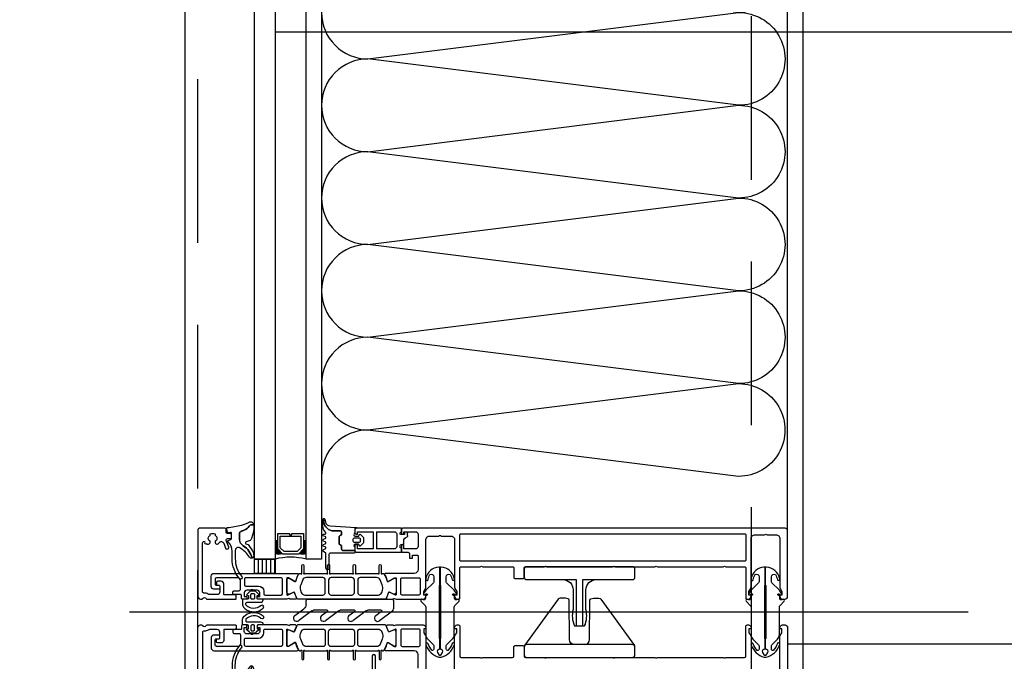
# Model space of a CAD drawing. Header units: millimetres. Extents: x 247761 to 294611, y 172579 to 236863.
# Tile 68 of 256: x 249656 to 250039, y 181411 to 181660. Entities that reach past the tile are written whole.
import ezdxf

# ---------------------------------------------------------------- set-up
doc = ezdxf.new("R2010")
doc.units = ezdxf.units.MM
doc.linetypes.add('ČERCHOVANÁ', pattern=[25.4, 12.7, -6.35, 0, -6.35])
doc.linetypes.add('ČÁRKOVANÁ', pattern=[19.05, 12.7, -6.35])
for name, color, linetype in [('FASÁDA DETAILNÍ', 4, 'Continuous'), ('KOTY 50', 7, 'Continuous'), ('NOVA', 240, 'Continuous'), ('OSY', 7, 'Continuous')]:
    doc.layers.add(name, color=color, linetype=linetype)
doc.styles.add('CS-ROMANS', font='romans.shx', dxfattribs={"width": 0.75, "oblique": 5})
doc.dimstyles.new('A_KÓTA_50', dxfattribs={"dimtxt": 110, "dimasz": 2, "dimexe": 100, "dimexo": 1500, "dimgap": 40, "dimtad": 1, "dimrnd": 1, "dimdsep": 46, "dimtxsty": 'CS-ROMANS', "dimblk": 'KOT_CARA20', "dimcen": 45, "dimse1": 1, "dimse2": 1, "dimclrd": 256, "dimclre": 256, "dimclrt": 256, "dimadec": 0, "dimazin": 0, "dimtfac": 1, "dimtix": 1, "dimtmove": 2, "dimatfit": 3, "dimldrblk": 'OBLIQUE', "dimfxl": 0, "dimtolj": 1, "dimarcsym": 0})

# ---------------------------------------------------------------- blocks, each defined once
blk = doc.blocks.new('284336')
for points in [[(-0.41, 0), (-0.41, -2, 0.990243), (-0.4, -3.02), (0.9, -3.02, 0.414214), (1.21, -2.71), (1.21, -2.61, -0.668123), (1.71, -2.4), (2.75, -3.45, -0.199004), (2.89, -3.79), (2.89, -5.43, -0.199038), (2.75, -5.77), (1.71, -6.82, -0.668191), (1.21, -6.61), (1.21, -6.51, 0.414214), (0.9, -6.2), (-0.4, -6.2, 0.990269), (-0.41, -7.22), (-0.41, -8.6), (-5.1, -8.6, -0.414215), (-5.59, -8.11), (-5.59, -7, 0.267949), (-5.84, -6.56), (-6.34, -6.27, -0.267949), (-6.59, -5.84), (-6.59, -3.38, -0.267949), (-6.34, -2.95), (-5.84, -2.66, 0.267949), (-5.59, -2.22), (-5.59, -1.51, 0.414214), (-6.1, -1), (-8.66, -1, -0.393156), (-12.46, 2.53, 0.067572), (-12.67, 3.43), (-12.8, 3.7, -0.637545), (-12.12, 3.53), (-11.92, 2.53, 0.344315), (-10.06, 0.91), (0, 0.38, -0.406913), (0.39, 0), (-0.41, 0)], [(-0.7, -9.6), (-10, -9.6, 0.414511), (-10.51, -10.11), (-10.51, -15.51, -1), (-11.69, -15.51), (-11.69, -9.6), (-12.69, -8.95, -0.668884), (-12.6, -8.23), (-11.99, -8.01, 0.766384), (-11.99, -7.21), (-12.6, -6.99, -0.76831), (-12.6, -6.23), (-11.99, -6.01, 0.766384), (-11.99, -5.21), (-12.6, -4.99, -0.76831), (-12.6, -4.23), (-11.99, -4.01, 0.766384), (-11.99, -3.21), (-12.6, -2.99, -0.877523), (-12.5, -2.22), (-12.1, -2.22, 0.698129), (-11.83, -1.5, -0.220231), (-12.89, 0.78), (-12.89, 3.45, -0.157143), (-12.82, 3.68), (-12.69, 3.42, -0.067482), (-12.48, 2.53, 0.393136), (-8.66, -1.02), (-6.1, -1.02, -0.414214), (-5.61, -1.51), (-5.61, -2.22, -0.267949), (-5.85, -2.65), (-6.35, -2.93, 0.267949), (-6.61, -3.38), (-6.61, -5.84, 0.267949), (-6.35, -6.29), (-5.85, -6.57, -0.267949), (-5.61, -7), (-5.61, -8.11, 0.414215), (-5.1, -8.62), (-0.41, -8.62), (-0.41, -9.31, -0.414212), (-0.7, -9.6)], [(1.7, -4.31, 0.414235), (1.2, -3.81), (-0.7, -3.81, 0.414214), (-1.2, -4.31), (-1.2, -4.91, 0.414214), (-0.7, -5.41), (1.2, -5.41, 0.414235), (1.7, -4.91), (1.7, -4.31)]]:
    blk.add_lwpolyline(points, format="xyb", close=True)
blk = doc.blocks.new('nesystémový nástavec 18')
for p, q in [((-18, 6.8), (-18, 8.8)), ((-17.5, 9.3), (-15.36, 9.3)), ((-11, 8), (-17, 8)), ((-17, 8), (-17, 6.3)), ((-15.36, 9.3), (0, 9.3)), ((-11, 1.3), (-11, 8)), ((-2.8, 8), (-9.7, 8)), ((-9.7, 1.3), (-9.7, 8)), ((0, 9.3), (0, 7.8)), ((-17, 6.3), (-17.5, 6.3)), ((-1.8, 2.3), (-1.8, 7)), ((-0.5, 7.3), (-0.5, 6.8)), ((0, 6.3), (0.55, 6.3)), ((0.55, 6.3), (0.95, 5.9)), ((0.95, 5.9), (0.95, 4.8)), ((0.95, 4.8), (0.95, 4.14)), ((0.95, 4.14), (1.2, 4.14)), ((1.4, 3.94), (1.4, 3.84)), ((-18, 0.5), (-18, 1.8)), ((-17.5, 2.3), (-17, 2.3)), ((-1.8, 0), (-17.5, 0)), ((-17, 2.3), (-17, 1.3)), ((-17, 1.3), (-11, 1.3)), ((-9.7, 1.3), (-2.8, 1.3)), ((0, 0), (-1.8, 0)), ((-0.4, 2.23), (-0.5, 2.04)), ((-0.5, 2.04), (-0.5, 2)), ((1.2, 2.44), (0, 2.44)), ((0, 1.5), (0, 0)), ((1.2, 1.85), (1.2, 2.44)), ((1.6, 3.64), (1.6, 3.64)), ((1.8, 1.37), (1.7, 1.35)), ((2.25, 1.63), (1.8, 1.37)), ((2.4, 2.84), (2.4, 1.89))]:
    blk.add_line(p, q)
for centre, radius, start, end in [((-17.5, 8.8), 0.5, 90, 180), ((-15.36, 9.8), 0.5, 270, 270.084), ((-2.8, 7), 1, 0, 90), ((0, 7.3), 0.5, 89.9955, 180.0071), ((-17.5, 6.8), 0.5, 180.0012, 269.9988), ((0, 6.8), 0.5, 179.9949, 270.006), ((0.75, 4.8), 0.2, 359.9656, 0.0344), ((1.2, 3.94), 0.2, 359.9707, 90.0249), ((1.6, 3.84), 0.2, 179.9737, 270.035), ((-17.5, 1.8), 0.5, 89.999, 180.0002), ((-17.5, 0.5), 0.5, 180, 270), ((-2.8, 2.3), 1, 270, 0), ((0, 2), 0.5, 179.9716, 270.0327), ((0, 1.94), 0.5, 89.9975, 144.0007), ((1.7, 1.85), 0.5, 179.9991, 270), ((1.6, 2.84), 0.8, 0.0065, 89.9919), ((2.1, 1.89), 0.3, 299.9815, 0.0183)]:
    blk.add_arc(centre, radius, start, end)
blk = doc.blocks.new('433270')
blk.add_lwpolyline([(1, 0, 0.414364), (0, -1), (0, -1.4, 0.255924), (0.23, -1.83, -0.547723), (0.23, -3.17, 0.255924), (0, -3.6), (0, -14.6, 0.414214), (0.3, -14.9), (1.2, -14.9, 0.414214), (1.7, -14.4), (1.7, -10.3, -0.414214), (2, -10), (6, -10, 0.414248), (7, -9), (7, -7.7, 0.414179), (6.5, -7.2), (5.7, -7.2, 0.414232), (5.4, -7.5), (5.4, -8.2, -0.414198), (5.1, -8.5), (2.8, -8.5, -0.414204), (1.8, -7.5), (1.8, -4.49, -0.147432), (1.97, -3.94, 0.147461), (2.4, -2.5), (2.4, -2.3, -0.414214), (2.9, -1.8), (21.87, -1.8, -0.668178), (22.22, -2.65), (22.16, -2.72, 1), (21.59, -3.29), (21.52, -3.35, 0.198912), (21.38, -3.71), (21.38, -4.05, 0.414214), (22.08, -4.75), (22.38, -4.75, 0.576988), (22.64, -4.3, -0.311246), (24.56, -4.3, 0.576988), (24.82, -4.75), (25.3, -4.75, -0.260065), (25.3, -6.65), (24.82, -6.65, 0.576988), (24.56, -7.1, -0.311246), (22.64, -7.1, 0.576988), (22.38, -6.65), (22.08, -6.65, 0.414214), (21.38, -7.35), (21.38, -7.61, 0.267949), (21.63, -8.04), (21.89, -8.2, -0.637047), (21.73, -10), (19.83, -10.7, 0.315299), (19.5, -11.17), (19.5, -11.49, 0.520567), (20.17, -11.96), (22.83, -10.99, -0.520567), (23.5, -11.46), (23.5, -12.5, 0.414062), (24, -13), (25, -13, 0.414186), (25.5, -12.5), (25.5, -11.5, -0.414182), (26, -11), (27, -11, 0.414214), (27.5, -10.5), (27.5, -0.5, 0.414214), (27, 0), (1, 0)], format="xyb", close=True)
blk = doc.blocks.new('284325')
for points in [[(0.84, -5.23, -0.560316), (0.94, -4.73), (1.94, -4.36, 0.3153), (2.14, -4.08), (2.14, -1.89, 0.451558), (1.8, -1.59), (0.9, -1.7, -0.399586), (0.57, -1.46), (0.3, -0.07, -0.415977), (0.53, 0.29, 0.024107), (6.15, 1.24, 0.076636), (8.99, 2.34, -0.577615), (10.79, 1.3), (10.02, 1.37, 0.283171), (9.08, 0.9, -0.168429), (7.07, -0.74), (5.9, -1.16, 0.315302), (5.24, -2.1), (5.24, -4.21, 0.269719), (6.76, -6.82, -0.194797), (10.18, -11.53, -0.342663), (9.17, -11.17, 0.119207), (5.43, -7.59, 0.578571), (3.63, -8.62), (3.63, -11.77, 0.176415), (6.16, -18.72, -1), (5.24, -19.49, -0.176415), (2.43, -11.77), (2.43, -8.89, 0.208286), (0.84, -5.23)], [(8.95, -6.65), (10.32, -8.78, -0.134555), (10.79, -10.63, -0.339795), (10.19, -11.53, 0.194788), (6.76, -6.81, -0.269736), (5.25, -4.21), (5.25, -2.1, -0.315302), (5.9, -1.17), (7.07, -0.74, 0.168429), (9.09, 0.89, -0.283167), (10.01, 1.36), (10.79, 1.29), (10.79, -0.74, -0.070852), (10.71, -1.3), (9.95, -3.93, -0.241839), (9.08, -4.83), (7.93, -5.22, 0.836024), (8.08, -6.19), (8.11, -6.19, -0.255349), (8.95, -6.65)]]:
    blk.add_lwpolyline(points, format="xyb", close=True)
blk = doc.blocks.new('*U500')
for points in [[(0, 0, 0.414243), (0.1, 0.1), (0, 0.9, -1.0001), (0.2, 0.9), (0.1, 0.1, 0.414228), (0.2, 0, 0.414228)], [(0.2, 0, 0.414243), (0.3, 0.1), (0.2, 0.9, -1.0001), (0.4, 0.9), (0.3, 0.1, 0.414228), (0.4, 0, 0.414228)], [(0.4, 0, 0.414243), (0.5, 0.1), (0.4, 0.9, -1.0001), (0.6, 0.9), (0.5, 0.1, 0.414228), (0.6, 0, 0.414228)], [(0.6, 0, 0.414243), (0.7, 0.1), (0.6, 0.9, -1.0001), (0.8, 0.9), (0.7, 0.1, 0.414228), (0.8, 0, 0.414228)], [(0.8, 0, 0.414243), (0.9, 0.1), (0.8, 0.9, -1.0001), (1, 0.9), (0.9, 0.1, 0.414228), (1, 0, 0.414228)], [(1, 0, 0.414243), (1.1, 0.1), (1, 0.9, -1.0001), (1.2, 0.9), (1.1, 0.1, 0.414228), (1.2, 0, 0.414228)], [(1.2, 0, 0.414243), (1.3, 0.1), (1.2, 0.9, -1.0001), (1.4, 0.9), (1.3, 0.1, 0.414228), (1.4, 0, 0.414228)], [(1.4, 0, 0.414243), (1.5, 0.1), (1.4, 0.9, -1.0001), (1.6, 0.9), (1.5, 0.1, 0.414228), (1.6, 0, 0.414228)], [(1.6, 0, 0.414243), (1.7, 0.1), (1.6, 0.9, -1.0001), (1.8, 0.9), (1.7, 0.1, 0.414228), (1.8, 0, 0.414228)], [(1.8, 0, 0.414243), (1.9, 0.1), (1.8001, 0.9, -1.0001), (2, 0.9), (1.9001, 0.1, 0.414228), (2, 0, 0.414228)]]:
    blk.add_lwpolyline(points, format="xyb")
blk = doc.blocks.new('244748_a')
blk.add_lwpolyline([(8.32, -1.69, 0.082248), (6.34, -0.9, -1.09695), (6.94, -0.1, -0.315353), (11.26, -5.15, -0.480529), (10.87, -5.64), (4.27, -5.64), (4.08, -5.45), (-16.53, -5.45), (-16.72, -5.64), (-20.43, -5.64, 0.574019), (-21.93, -4.78), (-22.99, -5.4, 0.524827), (-22.99, -5.9), (-21.93, -6.52, 0.574021), (-20.43, -5.66), (-16.72, -5.66), (-16.53, -5.85), (4.08, -5.85), (4.27, -5.66), (10.87, -5.66, -0.480529), (11.26, -6.15, -0.326229), (6.88, -11.09, -1.09695), (6.28, -10.3, 0.081457), (8.32, -9.61, 0.599203), (7.48, -8.05), (5.52, -8.05, 0.198965), (5.17, -8.2), (2.22, -11.15), (0.93, -12.01, -0.738038), (0.51, -11.62), (0.87, -11, 1), (0.35, -10.7), (0, -11.3), (-0.98, -11.3, 0.619205), (-1.45, -12.06), (-1.28, -12.43, -0.808139), (-2.04, -13.04), (-3.63, -11.44, 0.198906), (-4.34, -11.15), (-14.99, -11.15, -0.198936), (-16.76, -10.42), (-18.98, -8.2, 0.198942), (-19.33, -8.05), (-20.67, -8.05, 0.500217), (-21.09, -8.73, 0.122037), (-18.5, -10.27, -1.093735), (-19.1, -11.07, -0.240768), (-23.7, -6.07, -0.106226), (-23.7, -5.23, -0.256232), (-19, -0.13, -1.093735), (-18.4, -0.92, 0.116856), (-21.09, -2.57, 0.500217), (-20.67, -3.25), (-19.33, -3.25, 0.198942), (-18.98, -3.1), (-16.75, -0.88, -0.198936), (-14.99, -0.15), (-4.34, -0.15, 0.198907), (-3.63, 0.14), (-2.04, 1.74, -0.808139), (-1.28, 1.13), (-1.45, 0.76, 0.619205), (-0.98, 0), (0, 0), (0.35, -0.6, 1), (0.87, -0.3), (0.51, 0.32, -0.738038), (0.93, 0.71), (2.22, -0.15), (5.17, -3.1, 0.198965), (5.52, -3.25), (7.48, -3.25, 0.599203)], format="xyb", close=True)
blk = doc.blocks.new('236134_0100_s_v')
for points in [[(22.8, -23), (22.8, -5), (42, -5, 0.414214), (43, -4), (43, -1, 0.414214), (42, 0), (1, 0, 0.414214), (0, -1), (0, -4, 0.414214), (1, -5), (20.2, -5), (20.2, -23)], [(15, -5, -0.414214), (19, -9), (19, -16.57, 0.165764), (19.53, -23), (23.47, -23, 0.165764), (24, -16.57), (24, -9, -0.414214), (28, -5)]]:
    blk.add_lwpolyline(points, format="xyb")
blk = doc.blocks.new('236134_0200_s_v')
for points in [[(19.58, 5, -0.41166), (17.58, 6.98), (17.45, 22.25, 0.344217), (17.07, 22.73), (16, 23), (14, 23, 0.240828), (13.19, 22.59), (0.19, 4.59)], [(23.42, 5, 0.41166), (25.42, 6.98), (25.55, 22.25, -0.344217), (25.93, 22.73), (27, 23), (29, 23, -0.240828), (29.81, 22.59), (42.81, 4.59)]]:
    blk.add_lwpolyline(points, format="xyb")
blk.add_lwpolyline([(42, 5), (1, 5, 0.414214), (0, 4), (0, 1, 0.414214), (1, 0), (42, 0, 0.414214), (43, 1), (43, 4, 0.414214)], format="xyb", close=True)
blk = doc.blocks.new('288126')
for points in [[(-16.5, 0), (16.5, 0)], [(-21.36, -6.34), (-17.8, -3.69)], [(-17, -2.08), (-17, -0.5)], [(17, -0.5), (17, -3.8)], [(-14.71, -4.5), (-19.87, -8.34)], [(-8.83, -4.3), (-14.11, -4.3)], [(-10.96, -6.34), (-8.71, -4.66)], [(-4.31, -4.5), (-9.47, -8.34)], [(1.81, -4.3), (-3.71, -4.3)], [(-0.35, -6.36), (1.93, -4.66)], [(6.33, -4.5), (1.14, -8.37)], [(12.21, -4.3), (6.93, -4.3)], [(10.05, -6.36), (12.33, -4.66)], [(16.6, -4.6), (11.54, -8.37)]]:
    blk.add_lwpolyline(points)
for centre, radius, start, end in [((16.5, -0.5), 0.5, 0, 90), ((-16.5, -0.5), 0.5, 90, 180), ((16, -3.8), 1, 306.7059, 0), ((-20.61, -7.34), 1.25, 126.7059, 306.7059), ((-10.21, -7.34), 1.25, 126.7059, 306.7059), ((0.4, -7.37), 1.25, 126.7059, 306.7059), ((10.8, -7.37), 1.25, 126.7059, 306.7059)]:
    blk.add_arc(centre, radius, start, end)
at = {"extrusion": (0, 0, -1)}
for centre, radius, start, end in [((19, -2.08), 2, 180, 233.2941), ((14.11, -5.3), 1, 53.2941, 90), ((8.83, -4.5), 0.2, 90, 233.2941), ((3.71, -5.3), 1, 53.2941, 90), ((-1.81, -4.5), 0.2, 90, 233.2941), ((-6.93, -5.3), 1, 53.2941, 90), ((-12.21, -4.5), 0.2, 90, 233.2941)]:
    blk.add_arc(centre, radius, start, end, dxfattribs=at)
blk = doc.blocks.new('246426')
for points in [[(-1.84, 0.64), (-2.86, -0.38, 0.198926), (-3.15, -1.09), (-3.15, -2.31, 0.198926), (-2.86, -3.02), (-1.84, -4.04, 0.637051), (-1.5, -3.92), (-1.45, -3.4), (-0.3, -3.4, -0.41484), (0, -3.7), (0, -5.19, 0.414232), (0.5, -5.69), (2.14, -5.69, 0.071862), (2.2, -5.68, 0.157876), (3.73, -4.64, 0.360336), (3.48, 2.39, 0.964062), (2.54, 1.48, -0.403385), (2.25, -4.34, -0.190964), (2.11, -4.39), (1.7, -4.39, -0.414214), (1.2, -3.89), (1.2, 1.31, 0.414201), (0.2, 2.31), (0, 2.31), (0, 0.3, -0.414214), (-0.3, 0), (-1.45, 0), (-1.5, 0.52, 0.637051), (-1.84, 0.64)], [(-2.25, -1.4, -0.414214), (-1.85, -1), (-0.4, -1, -0.414214), (0, -1.4), (0, -2, -0.414214), (-0.4, -2.4), (-1.85, -2.4, -0.414214), (-2.25, -2), (-2.25, -1.4)]]:
    blk.add_lwpolyline(points, format="xyb", close=True)
blk = doc.blocks.new('A$C69D17D4D')
at = {"layer": 'FASÁDA DETAILNÍ'}
h = blk.add_hatch(dxfattribs=at)
h.set_pattern_fill('ANSI31', color=256, scale=0.5, angle=585)
h.set_pattern_definition([(270, (42491.357, -2240.4211), (1.5875, -8e-16), [])])
h.paths.add_polyline_path([(-24889, 8074), (-24889, 8079.5), (-24897, 8079.5), (-24897, 8074)])
for p, q in [((-24897, 8079.5), (-24897, 8488.5)), ((-24889, 8488.5), (-24889, 8079.5)), ((-24877, 8079.5), (-24877, 8488.5)), ((-24871, 8488.5), (-24871, 8079.5)), ((-24889, 8079.5), (-24897, 8079.5)), ((-24871, 8079.5), (-24877, 8079.5)), ((-24619.88, 8059), (-24945.57, 8059))]:
    blk.add_line(p, q, dxfattribs=at)
for points in [[(1656, 1244), (-24924, 1244), (-24924, 24924), (1656, 24924)], [(1416, 1484), (-24684, 1484), (-24684, 24684), (1416, 24684)], [(-24878, 8089.5), (-24878, 8083.5), (-24880, 8081.5), (-24886, 8081.5), (-24888, 8083.5), (-24888, 8089.5), (-24883.5, 8089.5), (-24883.5, 8089), (-24882.5, 8089), (-24882.5, 8089.5)], [(-24887, 8088.5), (-24879, 8088.5), (-24879, 8083.91), (-24880.41, 8082.5), (-24885.45, 8082.5), (-24887, 8083.91)], [(-24897, 8074), (-24897, 8079.5), (-24889, 8079.5), (-24889, 8074)]]:
    blk.add_lwpolyline(points, close=True, dxfattribs=at)
at = {"layer": 'FASÁDA DETAILNÍ', "linetype": 'ČÁRKOVANÁ', "ltscale": 5}
blk.add_lwpolyline([(1651, 1249), (-24919, 1249), (-24919, 24919), (1651, 24919)], close=True, dxfattribs=at)
at = {"layer": 'FASÁDA DETAILNÍ', "color": 7, "linetype": 'ČÁRKOVANÁ', "ltscale": 5}
blk.add_lwpolyline([(1436, 1464), (-24704, 1464), (-24704, 24704), (1436, 24704)], close=True, dxfattribs=at)
at = {"layer": 'FASÁDA DETAILNÍ'}
blk.add_lwpolyline([(-24690, 8090.5), (-24690, 8477.5)], dxfattribs=at)
for points in [[(-24691, 8091.5), (-24839.5, 8091.5, 0.414214), (-24840, 8091), (-24840, 8089.7, 0.41422), (-24839.5, 8089.2), (-24839, 8089.2), (-24839, 8090.2), (-24834.5, 8090.2, -0.414214), (-24833.5, 8089.2), (-24833.5, 8084.5, -0.414214), (-24834.5, 8083.5), (-24839, 8083.5), (-24839, 8085.2), (-24839.5, 8085.2, 0.414201), (-24840, 8084.7), (-24840, 8082.7, 0.414214), (-24839.5, 8082.2), (-24837.36, 8082.2, -0.414214), (-24836.86, 8081.7), (-24836.86, 8079.9), (-24835.61, 8079.9), (-24835.61, 8081.1), (-24833.8, 8081.1, -0.414214), (-24833.5, 8080.8), (-24833.5, 8075.5, -0.414167), (-24835, 8074), (-24842, 8074), (-24846.1, 8074, 0.57735), (-24846.44, 8073.4), (-24845.95, 8072.54), (-24845.52, 8071.04, 0.488701), (-24845.08, 8070.87), (-24842.61, 8072.3), (-24842.19, 8072.3, -0.432566), (-24842, 8072.1), (-24842, 8065.8, -0.548397), (-24842.28, 8065.61), (-24844.66, 8066.68, 0.425336), (-24844.93, 8066.57), (-24845.75, 8064.55, 0.531563), (-24845.38, 8064), (-24843.31, 8064, 0.231306), (-24843.07, 8064.11, -0.306185), (-24842.76, 8064.22), (-24842, 8064), (-24831.49, 8064, 0.414214), (-24830.49, 8065), (-24830.49, 8065.5), (-24831.29, 8065.5), (-24831.29, 8067), (-24830.63, 8068.14, 0.13165), (-24830.5, 8068.64), (-24830.5, 8087.01, -0.414214), (-24829, 8088.51), (-24825.5, 8088.51, -0.399985), (-24824.5, 8088.51), (-24820.8, 8088.51, -0.414214), (-24819.3, 8087.01), (-24819.3, 8068.64, 0.13165), (-24819.17, 8068.14), (-24818.51, 8067), (-24818.51, 8065.5), (-24819.31, 8065.5), (-24819.31, 8065, 0.414214), (-24818.31, 8064), (-24817.8, 8064, 0.414214), (-24817.3, 8064.5), (-24817.3, 8076.1, -0.414214), (-24816.8, 8076.6), (-24809.4, 8076.6, -0.399985), (-24808.4, 8076.6), (-24796.8, 8076.6, -0.414214), (-24796.3, 8076.1), (-24796.3, 8072.5, 0.414214), (-24795.8, 8072), (-24792.8, 8072, 0.414214), (-24792.3, 8072.5), (-24792.3, 8076.1, -0.414214), (-24791.8, 8076.6), (-24784.5, 8076.6, -0.38324), (-24783.5, 8076.6), (-24758, 8076.6, -0.38324), (-24757, 8076.6), (-24741.5, 8076.6, -0.38324), (-24740.5, 8076.6), (-24715, 8076.6, -0.38324), (-24714, 8076.6), (-24706.7, 8076.6, -0.414214), (-24706.2, 8076.1), (-24706.2, 8064.5, 0.414214), (-24705.7, 8064), (-24705.2, 8064, 0.414214), (-24704.2, 8065), (-24704.2, 8065.5), (-24705, 8065.5), (-24705, 8067), (-24704.33, 8068.15, 0.116937), (-24704.2, 8068.65), (-24704.2, 8087.51, -0.414232), (-24702.7, 8089.01), (-24698.99, 8089.01, -0.399985), (-24697.99, 8089.01), (-24694.5, 8089.01, -0.414232), (-24693, 8087.51), (-24693, 8068.65, 0.116937), (-24692.87, 8068.15), (-24692.2, 8067), (-24692.2, 8065.5), (-24693, 8065.5), (-24693, 8065, 0.414214), (-24692, 8064), (-24691, 8064, 0.414214), (-24690, 8065), (-24690, 8090.5, 0.414214), (-24691, 8091.5)], [(-24816.8, 8089.4), (-24706.7, 8089.4, -0.414214), (-24706.2, 8088.9), (-24706.2, 8079.2, -0.414214), (-24706.7, 8078.7), (-24816.8, 8078.7, -0.414214), (-24817.3, 8079.2), (-24817.3, 8088.9, -0.414214), (-24816.8, 8089.4)], [(-24846.34, 8064), (-24858.25, 8064), (-24880.16, 8064, -0.305837), (-24880.62, 8064.31), (-24881.55, 8066.6, 0.425336), (-24881.81, 8066.71), (-24883.43, 8065.99, -0.543753), (-24884.49, 8066.68), (-24884.49, 8071.58, -0.578182), (-24883.59, 8072.1), (-24881.4, 8070.84, 0.488505), (-24880.96, 8071.01), (-24880.52, 8072.53), (-24879.76, 8073.85, -0.282478), (-24879.49, 8074), (-24879.04, 8074, 1.447009), (-24878.69, 8074.13), (-24878.69, 8077.1, -1), (-24877.89, 8077.1), (-24877.89, 8074.13, 1.447009), (-24877.54, 8074), (-24869, 8074, 1.447009), (-24868.65, 8074.13), (-24868.65, 8077.1, -1), (-24867.85, 8077.1), (-24867.85, 8074.13, 1.447009), (-24867.5, 8074), (-24859, 8074, 1.447009), (-24858.65, 8074.13), (-24858.65, 8077.1, -1), (-24857.85, 8077.1), (-24857.85, 8074.13, 1.447009), (-24857.5, 8074), (-24848.96, 8074, 1.447009), (-24848.61, 8074.13), (-24848.61, 8077.1, -1), (-24847.81, 8077.1), (-24847.81, 8074.13, 1.447009), (-24847.46, 8074), (-24847.01, 8074, -0.282478), (-24846.74, 8073.85), (-24845.98, 8072.53), (-24845.54, 8071.01, 0.488505), (-24845.1, 8070.84), (-24842.91, 8072.1, -0.578182), (-24842.01, 8071.58), (-24842.01, 8066.68, -0.543753), (-24843.07, 8065.99), (-24844.69, 8066.71, 0.425336), (-24844.95, 8066.6), (-24845.88, 8064.31, -0.305837), (-24846.34, 8064)], [(-24884.5, 8064), (-24895.5, 8064, -0.414426), (-24896, 8064.5), (-24896, 8064.99), (-24895, 8064.99), (-24895, 8066.49, 0.414214), (-24896, 8067.49), (-24897.5, 8067.49, 0.399985), (-24898.5, 8067.49), (-24900, 8067.49, 0.414214), (-24901, 8066.49), (-24901, 8065), (-24900, 8065), (-24900, 8064.5, -0.414456), (-24900.5, 8064), (-24901.8, 8064, -0.413971), (-24902.1, 8064.3), (-24902.1, 8065.5, 0.414214), (-24902.4, 8065.8), (-24905.4, 8065.8), (-24905.4, 8066.8, -0.414214), (-24904.9, 8067.3), (-24903, 8067.3, 0.414214), (-24902.5, 8067.8), (-24902.5, 8071.3, 0.414206), (-24903.5, 8072.3), (-24911.8, 8072.3, 0.414206), (-24912.3, 8071.8), (-24912.3, 8069.9, 0.414219), (-24911.8, 8069.4), (-24911, 8069.4, -0.414214), (-24910.5, 8068.9), (-24910.5, 8068.4, -0.414214), (-24911, 8067.9), (-24912.8, 8067.9, -0.414214), (-24913.8, 8068.9), (-24913.8, 8073, -0.414214), (-24912.8, 8074), (-24884.5, 8074), (-24880.4, 8074, -0.57735), (-24880.05, 8073.4), (-24880.55, 8072.54), (-24880.98, 8071.04, -0.488701), (-24881.42, 8070.87), (-24883.88, 8072.3), (-24884.31, 8072.3, 0.432566), (-24884.5, 8072.1), (-24884.5, 8065.8, 0.548397), (-24884.22, 8065.61), (-24881.83, 8066.68, -0.425336), (-24881.57, 8066.57), (-24880.75, 8064.55, -0.531563), (-24881.12, 8064), (-24883.19, 8064, -0.231306), (-24883.42, 8064.11, 0.306185), (-24883.74, 8064.22), (-24884.5, 8064)], [(-24886.7, 8072.3), (-24900.4, 8072.3, 0.414214), (-24900.9, 8071.8), (-24900.9, 8069.59, 0.414214), (-24900.4, 8069.09), (-24895.43, 8069.09, -0.411139), (-24893.4, 8067.09), (-24893.4, 8066.1, 0.414214), (-24892.9, 8065.6), (-24886.7, 8065.6, 0.414214), (-24886.2, 8066.1), (-24886.2, 8071.8, 0.414214), (-24886.7, 8072.3)], [(-24877.45, 8065.6), (-24870.55, 8065.6, 0.414218), (-24869.55, 8066.6), (-24869.55, 8071.4, 0.414218), (-24870.55, 8072.4), (-24876.91, 8072.4, 0.305619), (-24878.3, 8071.46), (-24879.08, 8069.54, 0.176429), (-24879.15, 8067.49), (-24878.88, 8066.64, 0.324916), (-24877.45, 8065.6)], [(-24867.25, 8065.6), (-24859.25, 8065.6, 0.414214), (-24858.25, 8066.6), (-24858.25, 8071.4, 0.414214), (-24859.25, 8072.4), (-24867.25, 8072.4, 0.414214), (-24868.25, 8071.4), (-24868.25, 8066.6, 0.414214), (-24867.25, 8065.6)], [(-24855.95, 8065.6), (-24849.05, 8065.6, 0.324916), (-24847.62, 8066.64), (-24847.35, 8067.49, 0.176429), (-24847.42, 8069.54), (-24848.2, 8071.46, 0.305619), (-24849.59, 8072.4), (-24855.95, 8072.4, 0.414218), (-24856.95, 8071.4), (-24856.95, 8066.6, 0.414218), (-24855.95, 8065.6)], [(-24832.7, 8066.1, -0.414214), (-24833.2, 8065.6), (-24839.7, 8065.6, -0.414214), (-24840.2, 8066.1), (-24840.2, 8071.8, -0.414214), (-24839.7, 8072.3), (-24833.2, 8072.3, -0.414214), (-24832.7, 8071.8), (-24832.7, 8066.1)], [(-24884.5, 8054), (-24895.5, 8054, 0.414426), (-24896, 8053.5), (-24896, 8053.01), (-24895, 8053.01), (-24895, 8051.51, -0.414214), (-24896, 8050.51), (-24897.5, 8050.51, -0.399985), (-24898.5, 8050.51), (-24900, 8050.51, -0.414214), (-24901, 8051.51), (-24901, 8053), (-24900, 8053), (-24900, 8053.5, 0.414456), (-24900.5, 8054), (-24901.8, 8054, 0.413971), (-24902.1, 8053.7), (-24902.1, 8052.5, -0.414214), (-24902.4, 8052.2), (-24905.4, 8052.2), (-24905.4, 8051.2, 0.414214), (-24904.9, 8050.7), (-24903, 8050.7, -0.414214), (-24902.5, 8050.2), (-24902.5, 8046.7, -0.414206), (-24903.5, 8045.7), (-24911.8, 8045.7, -0.414206), (-24912.3, 8046.2), (-24912.3, 8048.1, -0.414219), (-24911.8, 8048.6), (-24911, 8048.6, 0.414214), (-24910.5, 8049.1), (-24910.5, 8049.6, 0.414214), (-24911, 8050.1), (-24912.8, 8050.1, 0.414214), (-24913.8, 8049.1), (-24913.8, 8045, 0.414214), (-24912.8, 8044), (-24884.5, 8044), (-24880.4, 8044, 0.57735), (-24880.05, 8044.6), (-24880.55, 8045.46), (-24880.98, 8046.96, 0.488701), (-24881.42, 8047.13), (-24883.88, 8045.7), (-24884.31, 8045.7, -0.432566), (-24884.5, 8045.9), (-24884.5, 8052.2, -0.548397), (-24884.22, 8052.39), (-24881.83, 8051.32, 0.425336), (-24881.57, 8051.43), (-24880.75, 8053.45, 0.531563), (-24881.12, 8054), (-24883.19, 8054, 0.231306), (-24883.42, 8053.89, -0.306185), (-24883.74, 8053.78), (-24884.5, 8054)], [(-24846.34, 8054), (-24858.25, 8054), (-24880.16, 8054, 0.305837), (-24880.62, 8053.69), (-24881.55, 8051.4, -0.425336), (-24881.81, 8051.29), (-24883.43, 8052.01, 0.543753), (-24884.49, 8051.32), (-24884.49, 8046.42, 0.578182), (-24883.59, 8045.9), (-24881.4, 8047.16, -0.488505), (-24880.96, 8046.99), (-24880.52, 8045.47), (-24879.76, 8044.15, 0.282478), (-24879.49, 8044), (-24879.04, 8044, -1.447009), (-24878.69, 8043.87), (-24878.69, 8040.9, 1), (-24877.89, 8040.9), (-24877.89, 8043.87, -1.447009), (-24877.54, 8044), (-24869, 8044, -1.447009), (-24868.65, 8043.87), (-24868.65, 8040.9, 1), (-24867.85, 8040.9), (-24867.85, 8043.87, -1.447009), (-24867.5, 8044), (-24859, 8044, -1.447009), (-24858.65, 8043.87), (-24858.65, 8040.9, 1), (-24857.85, 8040.9), (-24857.85, 8043.87, -1.447009), (-24857.5, 8044), (-24848.96, 8044, -1.447009), (-24848.61, 8043.87), (-24848.61, 8040.9, 1), (-24847.81, 8040.9), (-24847.81, 8043.87, -1.447009), (-24847.46, 8044), (-24847.01, 8044, 0.282478), (-24846.74, 8044.15), (-24845.98, 8045.47), (-24845.54, 8046.99, -0.488505), (-24845.1, 8047.16), (-24842.91, 8045.9, 0.578182), (-24842.01, 8046.42), (-24842.01, 8051.32, 0.543753), (-24843.07, 8052.01), (-24844.69, 8051.29, -0.425336), (-24844.95, 8051.4), (-24845.88, 8053.69, 0.305837), (-24846.34, 8054)], [(-24886.7, 8045.7), (-24900.4, 8045.7, -0.414214), (-24900.9, 8046.2), (-24900.9, 8048.41, -0.414214), (-24900.4, 8048.91), (-24895.43, 8048.91, 0.411139), (-24893.4, 8050.91), (-24893.4, 8051.9, -0.414214), (-24892.9, 8052.4), (-24886.7, 8052.4, -0.414214), (-24886.2, 8051.9), (-24886.2, 8046.2, -0.414214), (-24886.7, 8045.7)], [(-24877.45, 8052.4), (-24870.55, 8052.4, -0.414218), (-24869.55, 8051.4), (-24869.55, 8046.6, -0.414218), (-24870.55, 8045.6), (-24876.91, 8045.6, -0.305619), (-24878.3, 8046.54), (-24879.08, 8048.46, -0.176429), (-24879.15, 8050.51), (-24878.88, 8051.36, -0.324916), (-24877.45, 8052.4)], [(-24867.25, 8052.4), (-24859.25, 8052.4, -0.414214), (-24858.25, 8051.4), (-24858.25, 8046.6, -0.414214), (-24859.25, 8045.6), (-24867.25, 8045.6, -0.414214), (-24868.25, 8046.6), (-24868.25, 8051.4, -0.414214), (-24867.25, 8052.4)], [(-24855.95, 8052.4), (-24849.05, 8052.4, -0.324916), (-24847.62, 8051.36), (-24847.35, 8050.51, -0.176429), (-24847.42, 8048.46), (-24848.2, 8046.54, -0.305619), (-24849.59, 8045.6), (-24855.95, 8045.6, -0.414218), (-24856.95, 8046.6), (-24856.95, 8051.4, -0.414218), (-24855.95, 8052.4)], [(-24832.7, 8051.9, 0.414214), (-24833.2, 8052.4), (-24839.7, 8052.4, 0.414214), (-24840.2, 8051.9), (-24840.2, 8046.2, 0.414214), (-24839.7, 8045.7), (-24833.2, 8045.7, 0.414214), (-24832.7, 8046.2), (-24832.7, 8051.9)]]:
    blk.add_lwpolyline(points, format="xyb", close=True, dxfattribs=at)
for points in [[(-24833.5, 8037.2), (-24833.5, 8042.5, 0.414167), (-24835, 8044), (-24842, 8044), (-24846.1, 8044, -0.57735), (-24846.44, 8044.6), (-24845.95, 8045.46), (-24845.52, 8046.96, -0.488701), (-24845.08, 8047.13), (-24842.61, 8045.7), (-24842.19, 8045.7, 0.432566), (-24842, 8045.9), (-24842, 8052.2, 0.548397), (-24842.28, 8052.39), (-24844.66, 8051.32, -0.425336), (-24844.93, 8051.43), (-24845.75, 8053.45, -0.531563), (-24845.38, 8054), (-24843.31, 8054, -0.231306), (-24843.07, 8053.89, 0.306185), (-24842.76, 8053.78), (-24842, 8054), (-24831.49, 8054, -0.414214), (-24830.49, 8053), (-24830.49, 8052.5), (-24831.29, 8052.5), (-24831.29, 8051), (-24830.63, 8049.86, -0.13165), (-24830.5, 8049.36), (-24830.5, 8030.99, 0.414214)], [(-24819.3, 8030.99), (-24819.3, 8049.36, -0.13165), (-24819.17, 8049.86), (-24818.51, 8051), (-24818.51, 8052.5), (-24819.31, 8052.5), (-24819.31, 8053, -0.414214), (-24818.31, 8054), (-24817.8, 8054, -0.414214), (-24817.3, 8053.5), (-24817.3, 8041.9, 0.414214), (-24816.8, 8041.4), (-24809.4, 8041.4, 0.399985), (-24808.4, 8041.4), (-24796.8, 8041.4, 0.414214), (-24796.3, 8041.9), (-24796.3, 8045.5, -0.414214), (-24795.8, 8046), (-24792.8, 8046, -0.414214), (-24792.3, 8045.5), (-24792.3, 8041.9, 0.414214), (-24791.8, 8041.4), (-24784.5, 8041.4, 0.38324), (-24783.5, 8041.4), (-24758, 8041.4, 0.38324), (-24757, 8041.4), (-24741.5, 8041.4, 0.38324), (-24740.5, 8041.4), (-24715, 8041.4, 0.38324), (-24714, 8041.4), (-24706.7, 8041.4, 0.414214), (-24706.2, 8041.9), (-24706.2, 8053.5, -0.414214), (-24705.7, 8054), (-24705.2, 8054, -0.414214), (-24704.2, 8053), (-24704.2, 8052.5), (-24705, 8052.5), (-24705, 8051), (-24704.33, 8049.85, -0.116937), (-24704.2, 8049.35), (-24704.2, 8030.49, 0.414232)], [(-24693, 8030.49), (-24693, 8049.35, -0.116937), (-24692.87, 8049.85), (-24692.2, 8051), (-24692.2, 8052.5), (-24693, 8052.5), (-24693, 8053, -0.414214), (-24692, 8054), (-24691, 8054, -0.414214), (-24690, 8053), (-24690, 8027.5, -0.414214)]]:
    blk.add_lwpolyline(points, format="xyb", dxfattribs=at)
for centre, radius, start, end in [((-24888.5, 8087.36), 0.596, 213.0366, 326.9634), ((-24888.5, 8087.07), 0.596, 213.0366, 326.9634), ((-24888.5, 8086.78), 0.596, 213.0366, 326.9634), ((-24888.5, 8086.49), 0.596, 213.0366, 326.9634), ((-24888.5, 8086.19), 0.596, 213.0366, 326.9634), ((-24888.5, 8085.9), 0.596, 213.0366, 326.9634), ((-24888.5, 8085.61), 0.596, 213.0366, 326.9634), ((-24888.5, 8085.32), 0.596, 213.0366, 326.9634), ((-24888.5, 8085.02), 0.596, 213.0366, 326.9634), ((-24888.5, 8084.73), 0.596, 213.0366, 326.9634), ((-24888.5, 8084.44), 0.596, 213.0366, 326.9634), ((-24888.5, 8084.15), 0.596, 213.0366, 326.9634), ((-24877.5, 8087.36), 0.596, 213.0366, 326.9634), ((-24877.5, 8087.07), 0.596, 213.0366, 326.9634), ((-24877.5, 8086.78), 0.596, 213.0366, 326.9634), ((-24877.5, 8086.49), 0.596, 213.0366, 326.9634), ((-24877.5, 8086.19), 0.596, 213.0366, 326.9634), ((-24877.5, 8085.9), 0.596, 213.0366, 326.9634), ((-24877.5, 8085.61), 0.596, 213.0366, 326.9634), ((-24877.5, 8085.32), 0.596, 213.0366, 326.9634), ((-24877.5, 8085.02), 0.596, 213.0366, 326.9634), ((-24877.5, 8084.73), 0.596, 213.0366, 326.9634), ((-24877.5, 8084.44), 0.596, 213.0366, 326.9634), ((-24877.5, 8084.15), 0.596, 213.0366, 326.9634), ((-24888.5, 8083.85), 0.596, 213.0366, 326.9634), ((-24888.36, 8083.84), 0.879, 223.5036, 316.0051), ((-24888.21, 8083.93), 1.26, 231.5004, 308.0344), ((-24888.08, 8084.09), 1.71, 237.3143, 302.7051), ((-24887.93, 8084.34), 2.25, 241.5972, 298.4727), ((-24887.76, 8084.68), 2.9, 244.7048, 294.6933), ((-24887.65, 8085.05), 3.55, 247.591, 292.7062), ((-24883, 8057.61), 22.7, 74.6728, 105.3272), ((-24878.35, 8085.05), 3.55, 247.2938, 292.409), ((-24878.24, 8084.68), 2.9, 245.3067, 295.2952), ((-24878.07, 8084.34), 2.25, 241.5273, 298.4028), ((-24877.92, 8084.09), 1.71, 237.2949, 302.6857), ((-24877.79, 8083.93), 1.26, 231.9656, 308.4996), ((-24877.64, 8083.84), 0.879, 223.9949, 316.4964), ((-24877.5, 8083.85), 0.596, 213.0366, 326.9634)]:
    blk.add_arc(centre, radius, start, end, dxfattribs=at)
at = {"layer": 'FASÁDA DETAILNÍ', "xscale": 179.9999932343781, "yscale": 179.9999932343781, "zscale": 179.9999932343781, "rotation": 270}
blk.add_blockref('*U500', (-24871, 8471.67), dxfattribs=at)
at = {"layer": 'FASÁDA DETAILNÍ'}
for name, p in [('284336', (-24857.59, 8091.5)), ('284325', (-24908.14, 8091.5)), ('236134_0100_s_v', (-24792.3, 8076.6)), ('288126', (-24860.01, 8064)), ('236134_0200_s_v', (-24792.3, 8041.4))]:
    blk.add_blockref(name, p, dxfattribs=at)
for name, p, rotation in [('433270', (-24919, 8064), 90), ('246426', (-24896, 8064), 270)]:
    blk.add_blockref(name, p, dxfattribs=dict(at, rotation=rotation))
at = {"layer": 'FASÁDA DETAILNÍ', "xscale": -1}
for name, p, rotation in [('nesystémový nástavec 18', (-24840, 8091.5), 180), ('244748_a', (-24819.34, 8065.22), 270), ('244748_a', (-24693.04, 8065.22), 270), ('246426', (-24896, 8054), 270), ('433270', (-24919, 8054), 90), ('284325', (-24908.14, 8026.5), 180), ('284336', (-24839.59, 8026.5), 180)]:
    blk.add_blockref(name, p, dxfattribs=dict(at, rotation=rotation))
blk = doc.blocks.new('KOT_CARA20')
for p, q in [((0, 20), (0, -20)), ((0, 0), (14.14, 14.14)), ((0, 0), (-14.14, -14.14))]:
    blk.add_line(p, q)
blk = doc.blocks.new('*D36')
at = {"layer": 'Defpoints', "color": 0, "ltscale": 5, "transparency": 16777216}
for p in [(249720.52, 198295.26), (247928.31, 174615.26), (249720.52, 174615.26)]:
    blk.add_point(p, dxfattribs=at)
at = {"layer": 'KOTY 50', "lineweight": -2, "ltscale": 5, "transparency": 16777216}
blk.add_line((247928.31, 198293.26), (247928.31, 174617.26), dxfattribs=at)
at = {"layer": 'KOTY 50', "lineweight": -2, "ltscale": 5, "transparency": 16777216, "xscale": 2, "yscale": 2, "zscale": 2}
for p, rotation in [((247928.31, 198295.26), 90), ((247928.31, 174615.26), 270)]:
    blk.add_blockref('KOT_CARA20', p, dxfattribs=dict(at, rotation=rotation))
at = {"layer": 'KOTY 50', "ltscale": 5, "transparency": 16777216, "insert": (247833.31, 186455.26), "char_height": 110, "attachment_point": 5, "rotation": 90, "style": 'CS-ROMANS'}
blk.add_mtext('\\A1;23680', dxfattribs=at)
blk = doc.blocks.new('_OBLIQUE')
at = {"color": 0, "linetype": 'ByBlock', "ltscale": 15}
blk.add_line((-0.5, -0.5), (0.5, 0.5), dxfattribs=at)

msp = doc.modelspace()

# ---------------------------------------------------------------- linework, layer by layer
at = {"layer": 'NOVA'}
msp.add_line((250260.517, 181417.759), (249954.517, 181417.759), dxfattribs=at)
at = {"layer": 'OSY', "linetype": 'ČERCHOVANÁ', "ltscale": 25}
msp.add_line((276747.073, 181655.259), (249108.101, 181655.259), dxfattribs=at)

# ---------------------------------------------------------------- block references
at = {"layer": 'NOVA', "ltscale": 300}
msp.add_blockref('A$C69D17D4D', (274644.517, 173371.259), dxfattribs=at)

# ---------------------------------------------------------------- dimensions: what is measured, and where the dimension line sits
at = {"layer": 'KOTY 50', "ltscale": 5}
dim = msp.add_linear_dim(base=(247928.311, 174615.259), p1=(249720.517, 198295.259), p2=(249720.517, 174615.259), angle=90, dimstyle='A_KÓTA_50', dxfattribs=at)
dim.commit()
dim.dimension.update_dxf_attribs({"geometry": '*D36', "text_midpoint": (247833.311, 186455.259)})

doc.saveas('drawing.dxf')
